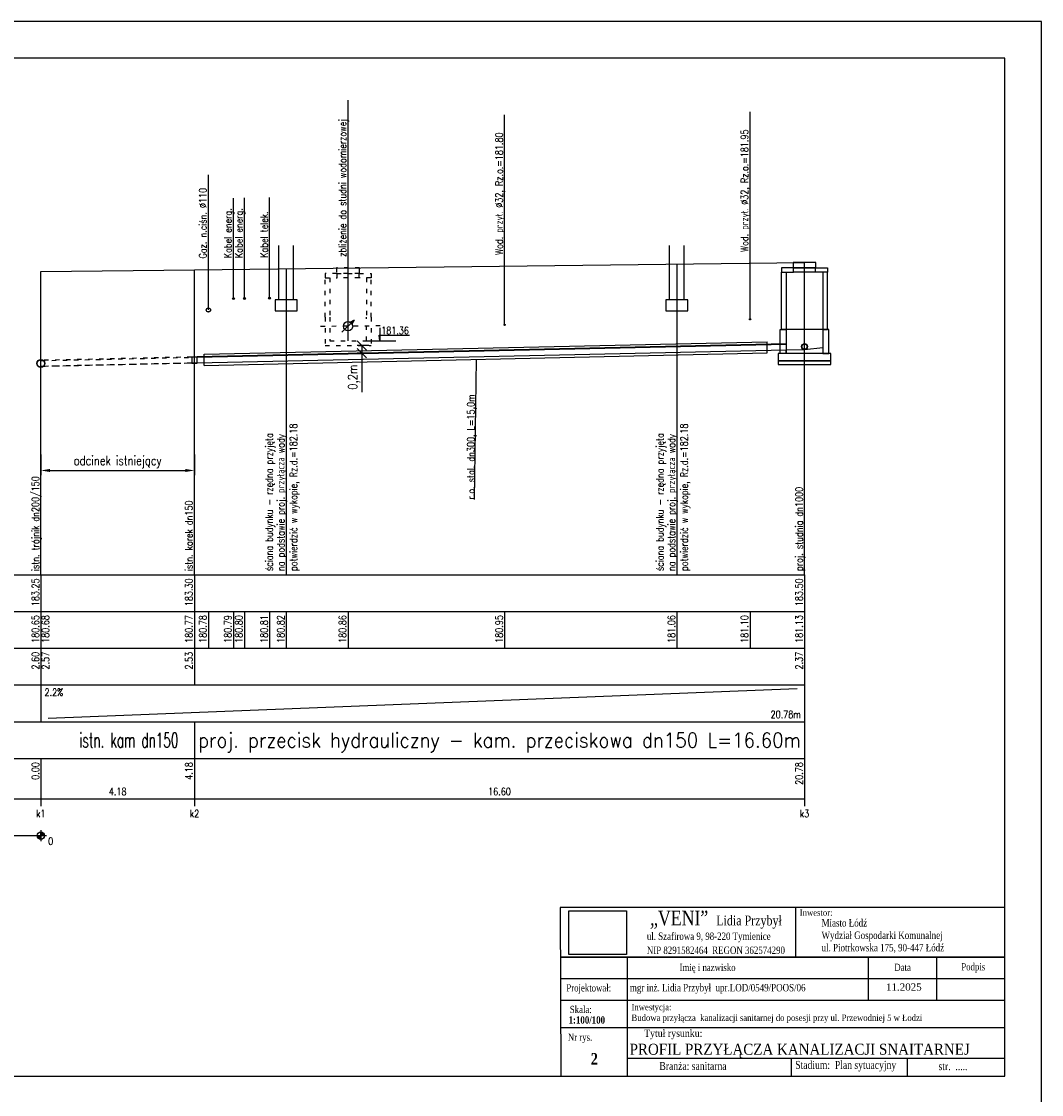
# Model space of a CAD drawing. Header units: millimetres. Extents: x -585 to 636, y -2124 to -85.
# Tile 19 of 19: x 148 to 426, y -377 to -85. Entities that reach past the tile are written whole.
import ezdxf
from ezdxf.enums import TextEntityAlignment as Align

# ---------------------------------------------------------------- set-up
doc = ezdxf.new("R2010")
doc.units = ezdxf.units.MM
doc.header["$LTSCALE"] = 2
doc.header["$XCLIPFRAME"] = 2
doc.linetypes.add('ACAD_ISO03W100', pattern=[30, 12, -18])
for name, color, linetype in [('Liczby', 7, 'Continuous'), ('Linie_opisowe', 7, 'Continuous'), ('Linie_tabeli', 7, 'Continuous'), ('Odcinki', 7, 'Continuous'), ('Opis_PZ', 7, 'Continuous'), ('Opis_uzbr_n', 7, 'Continuous'), ('Opis_wl', 7, 'Continuous'), ('Teren_istn', 3, 'Continuous'), ('Uzbr_podz', 7, 'Continuous'), ('warstwa_nr_0', 8, 'Continuous'), ('Wezly', 7, 'Continuous')]:
    doc.layers.add(name, color=color, linetype=linetype)
doc.layers.add('proj_opis', color=7, linetype='Continuous', lineweight=25)
doc.layers.add('V_tabelka', color=250, linetype='Continuous', lineweight=25)
doc.styles.get("Standard").update_dxf_attribs({"font": 'simplex.shx', "width": 0.8})
doc.styles.add('Styl1', font='times.ttf', dxfattribs={"width": 0.8})
doc.dimstyles.new('ISO-25', dxfattribs={"dimtxt": 2.5, "dimasz": 2.5, "dimexe": 1.25, "dimexo": 0.625, "dimtad": 1, "dimtxsty": 'Standard', "dimcen": 2.5, "dimadec": 0, "dimazin": 0, "dimtfac": 1, "dimtmove": 0, "dimatfit": 3, "dimfxl": 1, "dimarcsym": 0})
picture_1 = doc.add_image_def('image1.jpg', size_in_pixel=(925, 532))

# ---------------------------------------------------------------- blocks, each defined once
blk = doc.blocks.new('_Oblique')
at = {"color": 0, "linetype": 'ByBlock', "lineweight": -2}
blk.add_line((-0.5, -0.5), (0.5, 0.5), dxfattribs=at)
blk = doc.blocks.new('*D9')
at = {"layer": 'Defpoints', "color": 0, "transparency": 16777216}
for p in [(243.54, -173.46), (241.02, -175.51), (243.54, -175.51)]:
    blk.add_point(p, dxfattribs=at)
at = {"layer": 'warstwa_nr_0', "color": 0, "lineweight": -2, "transparency": 16777216}
for p, q in [((242.91, -173.46), (239.77, -173.46)), ((241.02, -173.46), (241.02, -175.51)), ((242.91, -175.51), (239.77, -175.51)), ((241.02, -175.51), (241.02, -186.12))]:
    blk.add_line(p, q, dxfattribs=at)
at = {"layer": 'warstwa_nr_0', "color": 0, "lineweight": -2, "transparency": 16777216, "xscale": 2.5, "yscale": 2.5, "zscale": 2.5}
for p, rotation in [((241.02, -173.46), 90), ((241.02, -175.51), 270)]:
    blk.add_blockref('_Oblique', p, dxfattribs=dict(at, rotation=rotation))
at = {"layer": 'warstwa_nr_0', "color": 0, "transparency": 16777216, "insert": (238.91, -182.07), "char_height": 2.5, "attachment_point": 5, "rotation": 90}
blk.add_mtext('0,2m', dxfattribs=at)
blk = doc.blocks.new('*D8')
at = {"layer": 'Defpoints', "color": 0, "transparency": 16777216}
for p in [(153.69, -202.44), (195.49, -202.44), (195.49, -207.45)]:
    blk.add_point(p, dxfattribs=at)
at = {"layer": 'warstwa_nr_0', "color": 0, "lineweight": -2, "transparency": 16777216}
for p, q in [((153.69, -203.06), (153.69, -208.7)), ((195.49, -203.06), (195.49, -208.7)), ((156.19, -207.45), (192.99, -207.45))]:
    blk.add_line(p, q, dxfattribs=at)
at = {"layer": 'warstwa_nr_0', "color": 0, "transparency": 16777216}
for points in [[(156.19, -207.03), (156.19, -207.87), (153.69, -207.45)], [(192.99, -207.03), (192.99, -207.87), (195.49, -207.45)]]:
    blk.add_solid(points, dxfattribs=at)
at = {"layer": 'warstwa_nr_0', "color": 0, "transparency": 16777216, "insert": (174.59, -205.16), "char_height": 2.5, "attachment_point": 5}
blk.add_mtext('odcinek istniejący', dxfattribs=at)

msp = doc.modelspace()

# ---------------------------------------------------------------- linework, layer by layer
at = {"layer": 'Liczby'}
for p, q in [((199.2895, -245.8142), (199.2895, -255.8142)), ((152.7282, -307.0898), (154.6508, -306.5386)), ((152.7498, -307.1562), (154.6292, -306.4722)), ((152.776, -307.2209), (154.603, -306.4075)), ((152.8066, -307.2837), (154.5724, -306.3447)), ((152.8415, -307.3441), (154.5375, -306.2843)), ((152.8805, -307.402), (154.4985, -306.2264)), ((152.9235, -307.457), (154.4555, -306.1714)), ((152.9702, -307.5089), (154.4088, -306.1195)), ((153.0204, -307.5573), (154.3586, -306.0711)), ((153.0738, -307.6022), (154.3052, -306.0262)), ((153.1303, -307.6432), (154.2487, -305.9852)), ((153.1895, -307.6802), (154.1895, -305.9482)), ((153.2511, -307.713), (154.1279, -305.9154)), ((153.3149, -307.7414), (154.0641, -305.887)), ((153.3805, -307.7653), (153.9985, -305.8631)), ((153.4476, -307.7845), (153.9314, -305.8439)), ((153.5159, -307.799), (153.8631, -305.8294)), ((153.585, -307.8087), (153.794, -305.8197)), ((153.6546, -307.8136), (153.7244, -305.8148)), ((153.6895, -305.3142), (153.6895, -308.3142)), ((152.1895, -306.8142), (155.1895, -306.8142)), ((152.6919, -306.884), (154.6871, -306.7444)), ((152.6992, -306.9534), (154.6798, -306.675)), ((152.7114, -307.0221), (154.6676, -306.6063))]:
    msp.add_line(p, q, dxfattribs=at)
msp.add_circle((153.6895, -306.8142), 1, dxfattribs=at)
at = {"layer": 'Linie_opisowe'}
for p, q in [((237.2895, -172.2142), (237.2895, -106.7088)), ((279.8895, -167.8142), (279.8895, -110.6775)), ((346.6895, -166.3142), (346.6895, -109.8727)), ((199.2895, -163.7682), (199.2895, -127.0084)), ((206.0895, -160.6862), (206.0895, -133.3265)), ((209.0895, -160.6502), (209.0895, -133.2904)), ((215.9314, -160.5682), (215.9314, -133.2079)), ((326.7885, -151.2325), (326.7885, -235.8142)), ((220.4614, -152.5134), (220.4614, -235.8142)), ((271.7209, -215.3269), (272.2209, -177.2069))]:
    msp.add_line(p, q, dxfattribs=at)
at = {"layer": 'Linie_tabeli'}
for p, q in [((59.7695, -235.8142), (153.6895, -235.8142)), ((153.6895, -235.8142), (361.5087, -235.8142)), ((153.6895, -235.8142), (153.6895, -265.8142)), ((153.6895, -235.8142), (153.6895, -275.8142)), ((195.4895, -235.8142), (195.4895, -265.8142)), ((361.5087, -235.8142), (361.5087, -265.8142)), ((59.7695, -245.8142), (153.6895, -245.8142)), ((153.6895, -245.8142), (361.5087, -245.8142)), ((206.0895, -245.8142), (206.0895, -255.8142)), ((209.0895, -245.8142), (209.0895, -255.8142)), ((215.9314, -245.8142), (215.9314, -255.8142)), ((220.4614, -245.8142), (220.4614, -255.8142)), ((237.2895, -245.8142), (237.2895, -255.8142)), ((279.8895, -245.8142), (279.8895, -255.8142)), ((326.7885, -245.8142), (326.7885, -255.8142)), ((346.6895, -245.8142), (346.6895, -255.8142)), ((59.7695, -255.8142), (153.6895, -255.8142)), ((153.6895, -255.8142), (361.5087, -255.8142)), ((59.7695, -265.8142), (153.6895, -265.8142)), ((153.6895, -265.8142), (361.5087, -265.8142)), ((153.6895, -265.8142), (153.6895, -275.8142)), ((155.6895, -274.8142), (359.5087, -266.8142)), ((361.5087, -265.8142), (361.5087, -275.8142)), ((361.5087, -265.8142), (361.5087, -275.8142)), ((59.7695, -275.8142), (153.6895, -275.8142)), ((153.6895, -275.8142), (361.5087, -275.8142)), ((195.4895, -275.8142), (195.4895, -285.8142)), ((361.5087, -275.8142), (361.5087, -285.8142)), ((59.7695, -285.8142), (153.6895, -285.8142)), ((153.6895, -285.8142), (361.5087, -285.8142)), ((153.6895, -285.8142), (153.6895, -298.8142)), ((153.6895, -285.8142), (153.6895, -296.8142)), ((195.4895, -285.8142), (195.4895, -298.8142)), ((361.5087, -285.8142), (361.5087, -298.8142)), ((59.7695, -296.8142), (153.6895, -296.8142)), ((153.6895, -296.8142), (361.5087, -296.8142)), ((59.7695, -306.8142), (153.6895, -306.8142))]:
    msp.add_line(p, q, dxfattribs=at)
for points in [[(6.0076, -382.2637), (426.0076, -382.2637), (426.0076, -85.2637), (6.0076, -85.2637)], [(16.0076, -372.2637), (416.0076, -372.2637), (416.0076, -95.2637), (16.0076, -95.2637)]]:
    msp.add_lwpolyline(points, close=True, dxfattribs=at)
for points in [[(361.5087, -235.8142), (361.5087, -150.8142)], [(153.6895, -235.8142), (153.6895, -153.3142)], [(195.4895, -235.8142), (195.4895, -152.8142)]]:
    msp.add_lwpolyline(points, dxfattribs=at)
at = {"layer": 'Odcinki'}
for points in [[(196.2395, -176.6281), (356.5087, -173.1022), (356.5087, -173.0272), (196.2395, -176.5531)], [(196.2395, -178.1281), (356.5087, -174.6022), (356.5087, -174.6772), (196.2395, -178.2031)]]:
    msp.add_lwpolyline(points, close=True, dxfattribs=at)
at = {"layer": 'Odcinki', "linetype": 'ACAD_ISO03W100', "ltscale": 0.05}
for points in [[(153.6895, -177.5642), (194.7395, -176.6611), (194.7395, -176.5861), (153.6895, -177.4892)], [(153.6895, -179.0642), (194.7395, -178.1611), (194.7395, -178.2361), (153.6895, -179.1392)]]:
    msp.add_lwpolyline(points, close=True, dxfattribs=at)
at = {"layer": 'Opis_uzbr_n'}
for p, q in [((245.9239, -168.6047), (245.9239, -172.2142)), ((242.2895, -172.2142), (250.3153, -172.2142)), ((245.9239, -172.2142), (245.7088, -170.5939)), ((245.7088, -170.5939), (254.0265, -170.5939))]:
    msp.add_line(p, q, dxfattribs=at)
at = {"layer": 'Opis_wl'}
for centre, radius in [((361.5087, -173.7422), 0.8), ((361.5087, -173.7422), 0.8), ((361.5087, -173.7422), 0.7273), ((361.5087, -173.7422), 0.7273), ((153.6895, -178.3142), 1.1), ((153.6895, -178.3142), 1)]:
    msp.add_circle(centre, radius, dxfattribs=at)
at = {"layer": 'proj_opis'}
msp.add_line((389.4848, -367.3266), (389.4848, -372.2634), dxfattribs=at)
at = {"layer": 'Teren_istn'}
msp.add_lwpolyline([(153.6895, -153.3142), (195.4895, -152.8142), (361.5087, -150.8142)], dxfattribs=at)
at = {"layer": 'Uzbr_podz'}
for p, q in [((218.4614, -161.0142), (218.4614, -146.2006)), ((222.4614, -161.0142), (222.4614, -146.2006)), ((324.7885, -161.0142), (324.7885, -146.2006)), ((328.7885, -161.0142), (328.7885, -146.2006))]:
    msp.add_line(p, q, dxfattribs=at)
for points in [[(217.4614, -164.0142), (223.4614, -164.0142), (223.4614, -161.0142), (217.4614, -161.0142)], [(323.7885, -164.0142), (329.7885, -164.0142), (329.7885, -161.0142), (323.7885, -161.0142)]]:
    msp.add_lwpolyline(points, close=True, dxfattribs=at)
for centre, radius in [((206.0895, -160.6862), 0.25), ((209.0895, -160.6502), 0.25), ((215.9314, -160.5682), 0.25), ((199.2895, -163.7682), 0.5775), ((199.2895, -163.7682), 0.55), ((346.6895, -166.3142), 0.168), ((346.6895, -166.3142), 0.16), ((279.8895, -167.8142), 0.168), ((279.8895, -167.8142), 0.16)]:
    msp.add_circle(centre, radius, dxfattribs=at)
at = {"layer": 'V_tabelka'}
for p, q in [((416.0076, -326.3802), (295.0216, -326.3803)), ((295.0216, -326.3803), (295.1651, -372.2637)), ((359.0961, -326.1802), (359.0962, -339.8747)), ((295.1649, -339.8749), (416.0075, -339.8746)), ((416.0076, -339.8746), (295.165, -339.875)), ((313.3047, -372.2636), (313.3046, -339.8747)), ((378.816, -339.8745), (378.816, -351.5847)), ((397.4118, -339.8744), (397.4118, -351.5846)), ((295.165, -345.7301), (416.0076, -345.7296)), ((295.165, -351.5848), (416.0076, -351.5845)), ((295.165, -351.5845), (416.0076, -351.5845)), ((295.165, -351.5848), (416.0076, -351.5845)), ((295.165, -351.5845), (416.0076, -351.5845)), ((295.165, -351.5848), (416.0076, -351.5845)), ((295.165, -351.5845), (416.0076, -351.5845)), ((295.165, -351.5848), (416.0076, -351.5845)), ((295.165, -351.5845), (416.0076, -351.5845)), ((295.165, -358.9947), (416.0076, -358.9947)), ((295.165, -358.9948), (313.3047, -358.9947)), ((313.3047, -358.9947), (416.0076, -358.9947)), ((313.3047, -367.3268), (407.7311, -367.3266)), ((319.7281, -367.3268), (416.0076, -367.3266)), ((357.858, -367.3267), (357.8581, -372.2635)), ((295.1651, -372.2637), (416.0076, -372.2634)), ((313.3047, -372.2636), (407.7311, -372.2634))]:
    msp.add_line(p, q, dxfattribs=at)
at = {"layer": 'warstwa_nr_0'}
for p, q in [((198.0938, -175.8369), (351.3277, -172.4658)), ((351.3277, -175.4665), (351.3277, -172.4658)), ((198.0938, -178.8377), (351.3277, -175.4665)), ((198.0938, -178.8377), (198.0938, -175.8369))]:
    msp.add_line(p, q, dxfattribs=at)
at = {"layer": 'Wezly', "linetype": 'ACAD_ISO03W100', "ltscale": 0.05}
for p, q in [((240.2895, -153.8099), (234.2895, -153.8099)), ((231.0395, -165.7262), (231.0395, -155.0099)), ((231.0395, -155.0099), (232.2895, -155.0099)), ((232.2895, -155.0099), (232.2895, -165.7262)), ((240.2895, -155.0099), (234.2895, -155.0099)), ((243.5395, -155.0099), (242.2895, -155.0099)), ((242.2895, -155.0099), (242.2895, -165.7262)), ((243.5395, -165.7262), (243.5395, -155.0099)), ((231.0395, -165.7262), (231.0395, -173.4642)), ((232.2895, -165.7262), (232.2895, -172.2142)), ((242.2895, -172.2142), (242.2895, -165.7262)), ((243.5395, -165.7262), (243.5395, -173.4642)), ((246.0263, -168.1153), (228.5527, -168.2706)), ((232.2895, -172.2142), (242.2895, -172.2142)), ((231.0395, -173.4642), (243.5395, -173.4642))]:
    msp.add_line(p, q, dxfattribs=at)
at = {"layer": 'Wezly'}
for p, q in [((364.5087, -152.3142), (358.5087, -152.3142)), ((364.5087, -153.5142), (358.5087, -153.5142)), ((367.1087, -169.1142), (355.9087, -169.1142)), ((195.4895, -176.5696), (194.7395, -176.5861)), ((194.7395, -176.5861), (194.7395, -178.2361)), ((195.4895, -176.6446), (194.7395, -176.6611)), ((196.2395, -176.5531), (195.4895, -176.5696)), ((196.2395, -176.6281), (195.4895, -176.6446)), ((196.2395, -178.2031), (196.2395, -176.5531)), ((194.7395, -178.1611), (195.4895, -178.1446)), ((194.7395, -178.2361), (195.4895, -178.2196)), ((195.4895, -178.1446), (196.2395, -178.1281)), ((195.4895, -178.2196), (196.2395, -178.2031))]:
    msp.add_line(p, q, dxfattribs=at)
at = {"layer": 'Wezly', "ltscale": 0.05}
for p, q in [((235.6318, -169.8506), (238.9472, -166.5352)), ((238.9472, -166.5352), (237.6254, -167.2886)), ((238.9472, -166.5352), (238.1939, -167.857))]:
    msp.add_line(p, q, dxfattribs=at)
at = {"layer": 'Wezly'}
for points in [[(358.3887, -152.3142), (364.6287, -152.3142), (364.6287, -150.8142), (358.3887, -150.8142)], [(358.5087, -152.3142), (355.2587, -152.3142), (355.2587, -153.5142), (358.5087, -153.5142)], [(356.5087, -169.1142), (355.2587, -169.1142), (355.2587, -153.5142), (356.5087, -153.5142)], [(364.5087, -152.3142), (367.7587, -152.3142), (367.7587, -153.5142), (364.5087, -153.5142)], [(366.5087, -169.1142), (367.7587, -169.1142), (367.7587, -153.5142), (366.5087, -153.5142)], [(356.5087, -175.6022), (354.9087, -175.6022), (354.9087, -169.1142), (356.5087, -169.1142)], [(366.5087, -175.6022), (368.1087, -175.6022), (368.1087, -169.1142), (366.5087, -169.1142)], [(361.5087, -175.6022), (356.5087, -175.6022), (356.5087, -174.6022), (361.5087, -174.4922), (366.5087, -173.9894), (366.5087, -175.6022)], [(354.3087, -177.6022), (368.7087, -177.6022), (368.7087, -175.6022), (354.3087, -175.6022)], [(354.3087, -178.6022), (368.7087, -178.6022), (368.7087, -177.6022), (354.3087, -177.6022)]]:
    msp.add_lwpolyline(points, close=True, dxfattribs=at)
at = {"layer": 'Wezly', "linetype": 'ACAD_ISO03W100', "ltscale": 0.05}
for points in [[(234.2895, -153.8099), (231.0395, -153.8099), (231.0395, -155.0099), (234.2895, -155.0099)], [(234.1695, -153.8099), (240.4095, -153.8099), (240.4095, -152.3099), (234.1695, -152.3099)], [(240.2895, -153.8099), (243.5395, -153.8099), (243.5395, -155.0099), (240.2895, -155.0099)]]:
    msp.add_lwpolyline(points, close=True, dxfattribs=at)
at = {"layer": 'Wezly', "ltscale": 0.05}
msp.add_circle((237.2895, -168.1929), 1.2594, dxfattribs=at)

# ---------------------------------------------------------------- texts
at = {"layer": 'Liczby', "width": 0.8}
for s, p in [('183.25', (153.1895, -236.8142)), ('183.30', (194.9895, -236.8142)), ('183.50', (361.0087, -236.8142)), ('180.65', (153.1895, -246.8142)), ('180.68', (155.9395, -246.8142)), ('180.77', (194.9895, -246.8142)), ('180.78', (198.7895, -246.8142)), ('180.79', (205.5895, -246.8142)), ('180.80', (208.5895, -246.8142)), ('180.81', (215.4314, -246.8142)), ('180.82', (219.9614, -246.8142)), ('180.86', (236.7895, -246.8142)), ('180.95', (279.3895, -246.8142)), ('181.06', (326.2885, -246.8142)), ('181.10', (346.1895, -246.8142)), ('181.13', (361.0087, -246.8142)), ('2.60', (153.1895, -256.8142)), ('2.57', (155.9395, -256.8142)), ('2.53', (194.9895, -256.8142)), ('2.37', (361.0087, -256.8142)), ('0.00', (153.1895, -286.8142)), ('4.18', (194.9895, -286.8142)), ('20.78', (361.0087, -286.8142))]:
    msp.add_text(s, height=2, rotation=90, dxfattribs=at).set_placement(p, align=Align.RIGHT)
for s, p in [('2.2%', (154.6895, -268.8142)), ('0', (155.6895, -309.3142))]:
    msp.add_text(s, height=2, dxfattribs=at).set_placement(p)
at = {"layer": 'Liczby'}
for s, height, width, p in [('20.78m', 2, 0.8, (360.5087, -274.8142)), ('istn. kam dn150', 4, 0.6, (191.1188, -282.8142))]:
    msp.add_text(s, height=height, dxfattribs=dict(at, width=width)).set_placement(p, align=Align.RIGHT)
at = {"layer": 'Liczby', "width": 0.815436}
msp.add_text('proj. przecisk hydrauliczny - kam. przeciskowa dn150 L=16.60m', height=4, dxfattribs=at).set_placement((196.4895, -282.8142), (360.5087, -282.8142), align=Align.FIT)
at = {"layer": 'Liczby', "width": 0.8}
for s, p in [('4.18', (174.5895, -295.8142)), ('16.60', (278.4991, -295.8142)), ('k1', (153.6895, -301.8142)), ('k2', (195.4895, -301.8142)), ('k3', (361.5087, -301.8142))]:
    msp.add_text(s, height=2, dxfattribs=at).set_placement(p, align=Align.CENTER)
at = {"layer": 'Opis_PZ', "width": 0.8}
for s, p in [('istn. trójnik dn200/150', (153.1895, -234.8142)), ('proj. studnia dn1000', (361.0087, -234.8142)), ('istn. korek dn150', (194.9895, -234.8142))]:
    msp.add_text(s, height=2, rotation=90, dxfattribs=at).set_placement(p)
at = {"layer": 'Opis_uzbr_n', "width": 0.8}
for s, p in [('zbliżenie do studni wodomierzowej', (236.7895, -149.3106)), ('Wod. przył. %%C32, Rz.o.=181.95', (346.1895, -147.9927)), ('Wod. przył. %%C32, Rz.o.=181.80', (279.3895, -148.7975)), ('Gaz. n.ciśn. %%C110', (198.7895, -149.7684)), ('Kabel energ.', (205.5895, -149.6865)), ('Kabel energ.', (208.5895, -149.6504)), ('Kabel telek.', (215.4314, -149.5679)), ('r.o. stal. dn300, L=15,0m', (271.7209, -215.3269)), ('ściana budynku - rzędna przyjęta', (216.8267, -234.8142)), ('na podstawie proj. przyłącza wody ', (219.9614, -234.8142)), ('potwierdzić w wykopie, Rz.d.=182.18', (223.4192, -234.8142)), ('ściana budynku - rzędna przyjęta', (323.1538, -234.8142)), ('na podstawie proj. przyłącza wody ', (326.2885, -234.8142)), ('potwierdzić w wykopie, Rz.d.=182.18', (329.7463, -234.8142))]:
    msp.add_text(s, height=2, rotation=90, dxfattribs=at).set_placement(p)
msp.add_text('181.36', height=2, dxfattribs=at).set_placement((246.3157, -170.3772))
at = {"layer": 'V_tabelka', "color": 150, "linetype": 'ByBlock', "true_color": 0x0066ff, "style": 'Styl1', "width": 0.8}
for s, height, p in [('„VENI”', 4, (319.4782, -331.2448)), (' Lidia Przybył', 2.7, (336.6734, -331.2447))]:
    msp.add_text(s, height=height, rotation=0.000131, dxfattribs=at).set_placement(p)
at = {"layer": 'V_tabelka', "linetype": 'ByBlock', "style": 'Styl1', "width": 0.8}
for s, p in [('ul. Szafirowa 9, 98-220 Tymienice', (318.5947, -335.1812)), ('NIP 8291582464  REGON 362574290', (318.5947, -339.002))]:
    msp.add_text(s, height=1.99995, rotation=0.000131, dxfattribs=at).set_placement(p)
at = {"layer": 'V_tabelka', "style": 'Styl1'}
msp.add_text('11.2025', height=1.97472, rotation=0.000131, dxfattribs=at).set_placement((383.6911, -349.0019))
at = {"layer": 'V_tabelka', "style": 'Styl1', "width": 0.9}
msp.add_text('PROFIL PRZYŁĄCZA KANALIZACJI SNAITARNEJ', height=3, rotation=0.000131, dxfattribs=at).set_placement((313.9161, -366.4334))
at = {"layer": 'V_tabelka', "rotation": 0.000131, "style": 'Styl1'}
for s, insert, char_height, width, attachment_point in [('{\\H1.01x;\\W0.9;Inwestor:}', (360.2104, -326.8732), 1.72, 93.486432, 1), ('{\\fTimes New Roman|b0|i0|c238|p18;Imię i nazwisko}', (335.1251, -342.9634), 1.974724, 34.557664, 5), ('{\\fTimes New Roman|b0|i0|c238|p18;Data}', (388.1924, -342.6615), 1.974724, 34.557664, 5), ('{\\fTimes New Roman|b0|i0|c238|p18;Podpis}', (407.4187, -342.8121), 1.974724, 34.557664, 5), ('{\\H1.01x;mgr inż. Lidia Przybył  upr.LOD/0549/POOS/06}', (313.9856, -347.1641), 2, 93.486432, 1), ('{\\H1.01x;\\W0.9;Inwestycja: \\PBudowa przyłącza  kanalizacji sanitarnej do posesji przy ul. Przewodniej 5 w Łodzi}', (314.4163, -352.5994), 1.72, 103.580151, 1)]:
    msp.add_mtext(s, dxfattribs=dict(at, insert=insert, char_height=char_height, width=width, attachment_point=attachment_point))
at = {"layer": 'V_tabelka', "linetype": 'ByBlock', "insert": (366.1466, -329.5382), "char_height": 1.99995, "width": 93.486432, "attachment_point": 1, "rotation": 0.000131, "style": 'Styl1'}
msp.add_mtext('{\\H1.01x;Miasto Łódź\\PWydział Gospodarki Komunalnej\\Pul. Piotrkowska 175, 90-447 Łódź}', dxfattribs=at)
at = {"layer": 'V_tabelka'}
for s, insert, char_height, width, attachment_point, rotation in [('{\\fTimes New Roman|b0|i0|c238|p18;Projektował:}', (302.7852, -348.5523), 1.974724, 19.747237, 5, 0.000131), ('{\\fTimes New Roman|b0|i0|c238|p18;Skala:}', (300.6194, -354.1258), 1.974724, 19.751751, 5, 0.0001), ('{\\fTimes New Roman|b0|i0|c238|p18;Branża: sanitarna}', (322.005, -369.5117), 2.172196, 46.702222, 4, 0.000131), ('{\\fTimes New Roman|b0|i0|c238|p18;Stadium:  Plan sytuacyjny}', (358.9728, -369.5554), 2.172196, 46.702222, 4, 0.000131), ('{\\fTimes New Roman|b0|i0|c238|p18;str.  .....}', (397.9786, -369.5554), 2.172196, 46.702222, 4, 0.000131)]:
    msp.add_mtext(s, dxfattribs=dict(at, insert=insert, char_height=char_height, width=width, attachment_point=attachment_point, rotation=rotation))
at = {"layer": 'V_tabelka', "attachment_point": 1}
for s, insert, char_height, width in [('{\\fTimes New Roman|b1|i0|c238|p18;1:100/100}', (297.2891, -355.9678), 2, 15.840135), ('{\\fTimes New Roman|b1|i0|c238|p18;2}', (303.3725, -365.966), 3.131302, 4.206519)]:
    msp.add_mtext(s, dxfattribs=dict(at, insert=insert, char_height=char_height, width=width))
at = {"layer": 'V_tabelka', "char_height": 1.974724, "width": 24.132286, "attachment_point": 1, "style": 'Styl1'}
for s, insert in [('{\\fTimes New Roman|b0|i0|c238|p18;\\PNr rys.}', (297.1031, -357.3635)), ('{\\fTimes New Roman|b0|i0|c238|p18;\\W0.9;Tytuł rysunku:}', (317.8379, -359.5903))]:
    msp.add_mtext(s, dxfattribs=dict(at, insert=insert))

# ---------------------------------------------------------------- dimensions: what is measured, and where the dimension line sits
at = {"layer": 'warstwa_nr_0'}
dim = msp.add_aligned_dim(p1=(243.5395, -173.4642), p2=(243.5395, -175.5125), distance=-2.5167, dimstyle='ISO-25', override={"dimlfac": 0.1, "dimpost": 'm', "dimblk1": 'Oblique', "dimblk2": 'Oblique', "dimsah": 1}, dxfattribs=at)
dim.commit()
dim.dimension.update_dxf_attribs({"geometry": '*D9', "text_midpoint": (238.9097, -182.0661)})
dim = msp.add_aligned_dim(p1=(153.6895, -202.4361), p2=(195.4895, -202.4361), distance=-5.0144, text='odcinek istniejący', dimstyle='ISO-25', dxfattribs=at)
dim.commit()
dim.dimension.update_dxf_attribs({"geometry": '*D8', "text_midpoint": (174.5895, -205.1588)})

# ---------------------------------------------------------------- pictures from other files: only their frames are drawn
at = {"layer": 'V_tabelka'}
image = msp.add_image(picture_1, insert=(285.5581, -343.4722), size_in_units=(28.194, 16.2154), dxfattribs=at)
image.set_boundary_path([(388.156, -0.5), (900.5537, 388.852)])

doc.saveas('drawing.dxf')
